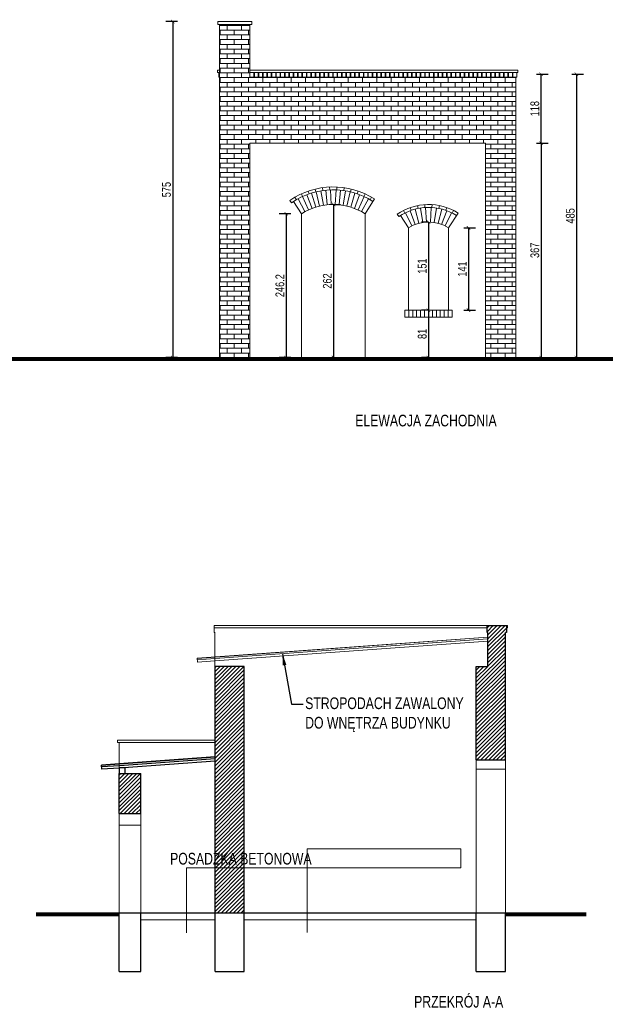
# Model space of a CAD drawing. Header units: millimetres. Extents: x 93304 to 114513, y -38366 to -34536.
# Tile 9 of 17: x 97559 to 98561, y -37281 to -35595. Entities that reach past the tile are written whole.
import ezdxf
from ezdxf.lldxf.tags import DXFTag

# ---------------------------------------------------------------- set-up
doc = ezdxf.new("R2010")
doc.units = ezdxf.units.MM
doc.layers.add('_A_Hatch', color=7, linetype='Continuous', lineweight=9, true_color=0x666666)
for name, color, linetype, lineweight in [('_A_Opis', 2, 'Continuous', 9), ('_AT_wymiar', 6, 'Continuous', 9), ('A_Cienka', 1, 'Continuous', 9), ('A_Konstrukcyjne_', 4, 'Continuous', 30), ('cienka', 1, 'Continuous', 5)]:
    doc.layers.add(name, color=color, linetype=linetype, lineweight=lineweight)
doc.styles.add('ARIAL', font='arial.ttf', dxfattribs={"width": 0.75})
tags = doc.linetypes.add('HIDDEN', pattern=[0.375, 0.25, -0.125]).pattern_tags.tags
tags[6:7] = [DXFTag(74, 4), DXFTag(75, 0), DXFTag(340, '0'), DXFTag(46, 1.0), DXFTag(50, 0.0), DXFTag(44, 0.0), DXFTag(45, 0.0)]
tags[4:5] = [DXFTag(74, 4), DXFTag(75, 0), DXFTag(340, '0'), DXFTag(46, 1.0), DXFTag(50, 0.0), DXFTag(44, 0.0), DXFTag(45, 0.0)]
doc.dimstyles.new('M 100', dxfattribs={"dimscale": 100, "dimtxt": 0.2, "dimasz": 0.06, "dimexe": 0.12, "dimexo": 0, "dimgap": 0.03, "dimtad": 1, "dimdsep": 46, "dimtxsty": 'ARIAL', "dimblk": 'ARCHTICK', "dimcen": 0.09, "dimclrd": 256, "dimclre": 252, "dimclrt": 256, "dimadec": 1, "dimazin": 0, "dimtfac": 1, "dimtdec": 1, "dimtix": 1, "dimtmove": 0, "dimatfit": 3, "dimfxl": 0.08, "dimfxlon": 1, "dimtolj": 1, "dimarcsym": 0})

# ---------------------------------------------------------------- blocks, each defined once
blk = doc.blocks.new('_ArchTick')
at = {"color": 0, "linetype": 'ByBlock', "const_width": 0.15}
blk.add_lwpolyline([(-0.5, -0.5), (0.5, 0.5)], dxfattribs=at)
blk = doc.blocks.new('*D24')
at = {"layer": '_AT_wymiar', "color": 252, "lineweight": -2}
for p, q in [((98503.8, -35688.7), (98523.8, -35688.7)), ((98503.8, -36173.7), (98523.8, -36173.7))]:
    blk.add_line(p, q, dxfattribs=at)
at = {"layer": '_AT_wymiar', "lineweight": -2}
blk.add_line((98511.8, -35688.7), (98511.8, -36173.7), dxfattribs=at)
at = {"layer": 'Defpoints', "color": 0, "lineweight": 35}
for p in [(98413, -35688.7), (98413, -36173.7), (98511.8, -36173.7)]:
    blk.add_point(p, dxfattribs=at)
at = {"layer": '_AT_wymiar', "lineweight": -2, "xscale": 6, "yscale": 6, "zscale": 6}
for p, rotation in [((98511.8, -35688.7), 90), ((98511.8, -36173.7), 270)]:
    blk.add_blockref('_ArchTick', p, dxfattribs=dict(at, rotation=rotation))
at = {"layer": '_AT_wymiar', "insert": (98501.2, -35931.2), "char_height": 15, "attachment_point": 5, "rotation": 90, "style": 'ARIAL'}
blk.add_mtext('\\A1;485', dxfattribs=at)
blk = doc.blocks.new('*D25')
at = {"layer": '_AT_wymiar', "color": 252, "lineweight": -2}
for p, q in [((97828.7, -35598.7), (97808.7, -35598.7)), ((97828.7, -36173.7), (97808.7, -36173.7))]:
    blk.add_line(p, q, dxfattribs=at)
at = {"layer": '_AT_wymiar', "lineweight": -2}
blk.add_line((97820.7, -35598.7), (97820.7, -36173.7), dxfattribs=at)
at = {"layer": 'Defpoints', "color": 0, "lineweight": 35}
for p in [(97896, -35598.7), (97820.7, -36173.7), (97896, -36173.7)]:
    blk.add_point(p, dxfattribs=at)
at = {"layer": '_AT_wymiar', "lineweight": -2, "xscale": 6, "yscale": 6, "zscale": 6}
for p, rotation in [((97820.7, -35598.7), 90), ((97820.7, -36173.7), 270)]:
    blk.add_blockref('_ArchTick', p, dxfattribs=dict(at, rotation=rotation))
at = {"layer": '_AT_wymiar', "insert": (97810.1, -35886.2), "char_height": 15, "attachment_point": 5, "rotation": 90, "style": 'ARIAL'}
blk.add_mtext('\\A1;575', dxfattribs=at)
blk = doc.blocks.new('*D26')
at = {"layer": '_AT_wymiar', "color": 252, "lineweight": -2}
for p, q in [((98095.5, -35911.7), (98108, -35911.7)), ((98095.5, -36173.7), (98108, -36173.7))]:
    blk.add_line(p, q, dxfattribs=at)
at = {"layer": '_AT_wymiar', "lineweight": -2}
blk.add_line((98096, -35911.7), (98096, -36173.7), dxfattribs=at)
at = {"layer": 'Defpoints', "color": 0, "lineweight": 35}
for p in [(98095.5, -35911.7), (98095.5, -36173.7), (98096, -36173.7)]:
    blk.add_point(p, dxfattribs=at)
at = {"layer": '_AT_wymiar', "lineweight": -2, "xscale": 6, "yscale": 6, "zscale": 6}
for p, rotation in [((98096, -35911.7), 90), ((98096, -36173.7), 270)]:
    blk.add_blockref('_ArchTick', p, dxfattribs=dict(at, rotation=rotation))
at = {"layer": '_AT_wymiar', "insert": (98085.4, -36042.7), "char_height": 15, "attachment_point": 5, "rotation": 90, "style": 'ARIAL'}
blk.add_mtext('\\A1;262', dxfattribs=at)
blk = doc.blocks.new('*D27')
at = {"layer": '_AT_wymiar', "color": 252, "lineweight": -2}
for p, q in [((98022.9, -35927.5), (98002.9, -35927.5)), ((98022.9, -36173.7), (98002.9, -36173.7))]:
    blk.add_line(p, q, dxfattribs=at)
at = {"layer": '_AT_wymiar', "lineweight": -2}
blk.add_line((98014.9, -35927.5), (98014.9, -36173.7), dxfattribs=at)
at = {"layer": 'Defpoints', "color": 0, "lineweight": 35}
for p in [(98041, -35927.5), (98014.9, -36173.7), (98041, -36173.7)]:
    blk.add_point(p, dxfattribs=at)
at = {"layer": '_AT_wymiar', "lineweight": -2, "xscale": 6, "yscale": 6, "zscale": 6}
for p, rotation in [((98014.9, -35927.5), 90), ((98014.9, -36173.7), 270)]:
    blk.add_blockref('_ArchTick', p, dxfattribs=dict(at, rotation=rotation))
at = {"layer": '_AT_wymiar', "insert": (98004.2, -36050.6), "char_height": 15, "attachment_point": 5, "rotation": 90, "style": 'ARIAL'}
blk.add_mtext('\\A1;246.2', dxfattribs=at)
blk = doc.blocks.new('*D28')
at = {"layer": '_AT_wymiar', "color": 252, "lineweight": -2}
for p, q in [((98258.5, -35941.7), (98246.5, -35941.7)), ((98258.5, -36092.7), (98246.5, -36092.7))]:
    blk.add_line(p, q, dxfattribs=at)
at = {"layer": '_AT_wymiar', "lineweight": -2}
blk.add_line((98258.5, -35941.7), (98258.5, -36092.7), dxfattribs=at)
at = {"layer": 'Defpoints', "color": 0, "lineweight": 35}
for p in [(98258.5, -35941.7), (98258.5, -36092.7), (98258.5, -36092.7)]:
    blk.add_point(p, dxfattribs=at)
at = {"layer": '_AT_wymiar', "lineweight": -2, "xscale": 6, "yscale": 6, "zscale": 6}
for p, rotation in [((98258.5, -35941.7), 90), ((98258.5, -36092.7), 270)]:
    blk.add_blockref('_ArchTick', p, dxfattribs=dict(at, rotation=rotation))
at = {"layer": '_AT_wymiar', "insert": (98247.8, -36017.2), "char_height": 15, "attachment_point": 5, "rotation": 90, "style": 'ARIAL'}
blk.add_mtext('\\A1;151', dxfattribs=at)
blk = doc.blocks.new('*D29')
at = {"layer": '_AT_wymiar', "color": 252, "lineweight": -2}
for p, q in [((98258.5, -36092.7), (98246.5, -36092.7)), ((98258.5, -36173.7), (98246.5, -36173.7))]:
    blk.add_line(p, q, dxfattribs=at)
at = {"layer": '_AT_wymiar', "lineweight": -2}
blk.add_line((98258.5, -36092.7), (98258.5, -36173.7), dxfattribs=at)
at = {"layer": 'Defpoints', "color": 0, "lineweight": 35}
for p in [(98258.5, -36092.7), (98258.5, -36173.7), (98258.5, -36173.7)]:
    blk.add_point(p, dxfattribs=at)
at = {"layer": '_AT_wymiar', "lineweight": -2, "xscale": 6, "yscale": 6, "zscale": 6}
for p, rotation in [((98258.5, -36092.7), 90), ((98258.5, -36173.7), 270)]:
    blk.add_blockref('_ArchTick', p, dxfattribs=dict(at, rotation=rotation))
at = {"layer": '_AT_wymiar', "insert": (98247.8, -36133.2), "char_height": 15, "attachment_point": 5, "rotation": 90, "style": 'ARIAL'}
blk.add_mtext('\\A1;81', dxfattribs=at)
blk = doc.blocks.new('*D30')
at = {"layer": '_AT_wymiar', "color": 252, "lineweight": -2}
for p, q in [((98443.2, -35806.7), (98463.2, -35806.7)), ((98443.2, -36173.7), (98463.2, -36173.7))]:
    blk.add_line(p, q, dxfattribs=at)
at = {"layer": '_AT_wymiar', "lineweight": -2}
blk.add_line((98451.2, -35806.7), (98451.2, -36173.7), dxfattribs=at)
at = {"layer": 'Defpoints', "color": 0, "lineweight": 35}
for p in [(98356, -35806.7), (98356, -36173.7), (98451.2, -36173.7)]:
    blk.add_point(p, dxfattribs=at)
at = {"layer": '_AT_wymiar', "lineweight": -2, "xscale": 6, "yscale": 6, "zscale": 6}
for p, rotation in [((98451.2, -35806.7), 90), ((98451.2, -36173.7), 270)]:
    blk.add_blockref('_ArchTick', p, dxfattribs=dict(at, rotation=rotation))
at = {"layer": '_AT_wymiar', "insert": (98440.5, -35990.2), "char_height": 15, "attachment_point": 5, "rotation": 90, "style": 'ARIAL'}
blk.add_mtext('\\A1;367', dxfattribs=at)
blk = doc.blocks.new('*D31')
at = {"layer": '_AT_wymiar', "color": 252, "lineweight": -2}
for p, q in [((98443.2, -35688.7), (98463.2, -35688.7)), ((98443.2, -35806.7), (98463.2, -35806.7))]:
    blk.add_line(p, q, dxfattribs=at)
at = {"layer": '_AT_wymiar', "lineweight": -2}
blk.add_line((98451.2, -35806.7), (98451.2, -35688.7), dxfattribs=at)
at = {"layer": 'Defpoints', "color": 0, "lineweight": 35}
for p in [(98413, -35688.7), (98451.2, -35688.7), (98356, -35806.7)]:
    blk.add_point(p, dxfattribs=at)
at = {"layer": '_AT_wymiar', "lineweight": -2, "xscale": 6, "yscale": 6, "zscale": 6}
for p, rotation in [((98451.2, -35688.7), 90), ((98451.2, -35806.7), 270)]:
    blk.add_blockref('_ArchTick', p, dxfattribs=dict(at, rotation=rotation))
at = {"layer": '_AT_wymiar', "insert": (98440.5, -35747.7), "char_height": 15, "attachment_point": 5, "rotation": 90, "style": 'ARIAL'}
blk.add_mtext('\\A1;118', dxfattribs=at)
blk = doc.blocks.new('*D46')
at = {"layer": '_AT_wymiar', "color": 252, "lineweight": -2}
for p, q in [((98319, -35951.7), (98339, -35951.7)), ((98319, -36092.7), (98339, -36092.7))]:
    blk.add_line(p, q, dxfattribs=at)
at = {"layer": '_AT_wymiar', "lineweight": -2}
blk.add_line((98327, -35951.7), (98327, -36092.7), dxfattribs=at)
at = {"layer": 'Defpoints', "color": 0, "lineweight": 35}
for p in [(98293, -35951.7), (98293, -36092.7), (98327, -36092.7)]:
    blk.add_point(p, dxfattribs=at)
at = {"layer": '_AT_wymiar', "lineweight": -2, "xscale": 6, "yscale": 6, "zscale": 6}
for p, rotation in [((98327, -35951.7), 90), ((98327, -36092.7), 270)]:
    blk.add_blockref('_ArchTick', p, dxfattribs=dict(at, rotation=rotation))
at = {"layer": '_AT_wymiar', "insert": (98316.4, -36022.2), "char_height": 15, "attachment_point": 5, "rotation": 90, "style": 'ARIAL'}
blk.add_mtext('\\A1;141', dxfattribs=at)

msp = doc.modelspace()

# ---------------------------------------------------------------- hatches: boundary and pattern name
at = {"layer": '_A_Hatch'}
h = msp.add_hatch(dxfattribs=at)
h.set_pattern_fill('AR-BRSTD', color=256, scale=0.12)
h.paths.add_polyline_path([(97900.984, -36173.689), (97900.984, -35603.689), (97952.984, -35603.689), (97952.984, -35688.689), (97952.984, -35693.689), (98407.984, -35693.689), (98407.984, -36173.689), (98355.984, -36173.689), (98355.984, -35806.689), (97952.984, -35806.689), (97952.984, -36173.689)])
at = {"layer": '_A_Hatch', "lineweight": 5}
h = msp.add_hatch(dxfattribs=at)
h.set_pattern_fill('ANSI31', color=256, scale=1.5)
h.set_pattern_definition([(45, (-5298.672, -201.735), (-3.36759605, 3.36759605), [])])
h.paths.add_polyline_path([(98358.739, -36644.423), (98360.239, -36644.423), (98360.239, -36655.082), (98360.239, -36659.092), (98360.239, -36702.423), (98340.239, -36702.423), (98340.239, -36862.423), (98390.239, -36862.423), (98390.239, -36644.423), (98391.739, -36644.423), (98391.739, -36636.423), (98391.739, -36632.423), (98358.739, -36632.423), (98358.739, -36636.423)])
h.paths.add_polyline_path([(97893.239, -36864.441), (97893.239, -36860.431), (97893.239, -36857.924), (97893.239, -36857.423), (97893.239, -36832.423), (97893.239, -36828.423), (97893.239, -36702.423), (97943.239, -36702.423), (97943.239, -37124.423), (97893.239, -37124.423)])
h.paths.add_polyline_path([(97729.239, -36954.423), (97729.239, -36885.776), (97766.239, -36885.776), (97766.239, -36954.423)])

# ---------------------------------------------------------------- linework, layer by layer
at = {"layer": '_A_Hatch'}
for p, q in [((98407.984, -35693.689), (97952.984, -35693.689)), ((98089.484, -35886.89), (98089.149, -35881.901)), ((98101.484, -35886.89), (98101.819, -35881.901)), ((98032.448, -35903.451), (98029.965, -35899.111)), ((98043.112, -35897.999), (98041.031, -35893.453)), ((98053.071, -35920.934), (98042.666, -35898.202)), ((98059.24, -35918.352), (98050.349, -35894.986)), ((98054.282, -35893.563), (98052.658, -35888.834)), ((98065.61, -35916.201), (98058.269, -35892.268)), ((98065.711, -35889.981), (98064.597, -35885.356)), ((98072.084, -35914.447), (98066.334, -35890.082)), ((98078.645, -35913.09), (98074.514, -35888.433)), ((98077.548, -35887.963), (98076.842, -35883.013)), ((98085.286, -35911.784), (98082.835, -35887.321)), ((98091.986, -35911.784), (98090.63, -35886.821)), ((98098.983, -35911.784), (98100.339, -35886.821)), ((98105.683, -35911.784), (98108.133, -35887.321)), ((98112.323, -35913.09), (98116.454, -35888.433)), ((98113.42, -35887.963), (98114.127, -35883.013)), ((98118.884, -35914.447), (98124.635, -35890.082)), ((98125.258, -35889.981), (98126.372, -35885.356)), ((98125.358, -35916.201), (98132.699, -35892.268)), ((98131.728, -35918.352), (98140.62, -35894.986)), ((98136.687, -35893.563), (98138.31, -35888.834)), ((98137.898, -35920.934), (98148.303, -35898.202)), ((98147.856, -35897.999), (98149.937, -35893.453)), ((98158.52, -35903.451), (98161.004, -35899.111)), ((98047.061, -35923.928), (98035.182, -35901.93)), ((98143.907, -35923.928), (98155.786, -35901.93)), ((98240.592, -35918.495), (98239.593, -35913.596)), ((98252.484, -35916.89), (98252.149, -35911.901)), ((98264.484, -35916.89), (98264.819, -35911.901)), ((98276.376, -35918.495), (98277.376, -35913.596)), ((98217.98, -35926.377), (98215.718, -35921.918)), ((98229.991, -35948.322), (98218.95, -35925.893)), ((98235.96, -35945.749), (98227.232, -35922.322)), ((98229.021, -35921.677), (98227.376, -35916.955)), ((98242.158, -35943.789), (98235.831, -35919.603)), ((98248.521, -35942.463), (98244.66, -35917.763)), ((98254.986, -35941.784), (98253.63, -35916.821)), ((98261.983, -35941.784), (98263.339, -35916.821)), ((98268.447, -35942.463), (98272.308, -35917.763)), ((98274.811, -35943.789), (98281.138, -35919.603)), ((98281.008, -35945.749), (98289.737, -35922.322)), ((98286.977, -35948.322), (98298.019, -35925.893)), ((98287.947, -35921.677), (98289.593, -35916.955)), ((98298.988, -35926.377), (98301.251, -35921.918)), ((98224.734, -36092.689), (98224.734, -36104.689)), ((98231.484, -36092.689), (98231.484, -36104.689)), ((98238.234, -36092.689), (98238.234, -36104.689)), ((98244.984, -36092.689), (98244.984, -36104.689)), ((98251.734, -36092.689), (98251.734, -36104.689)), ((98258.484, -36092.689), (98258.484, -36104.689)), ((98265.234, -36092.689), (98265.234, -36104.689)), ((98271.984, -36092.689), (98271.984, -36104.689)), ((98278.734, -36092.689), (98278.734, -36104.689)), ((98285.484, -36092.689), (98285.484, -36104.689)), ((98292.234, -36092.689), (98292.234, -36104.689))]:
    msp.add_line(p, q, dxfattribs=at)
for points in [[(97900.984, -35693.689), (97899.484, -35693.689), (97899.484, -35685.689)], [(98390.239, -36644.423), (98390.239, -36644.423), (98391.739, -36644.423), (98391.739, -36636.423)]]:
    msp.add_lwpolyline(points, dxfattribs=at)
at = {"layer": '_A_Opis'}
msp.add_lwpolyline([(98050.678, -37047.065), (98313.682, -37047.065), (98313.682, -37014.76), (98050.678, -37014.76)], close=True, dxfattribs=at)
for points in [[(98050.678, -37047.065), (97844.411, -37047.065), (97844.411, -37158.281)], [(98050.678, -37047.065), (98050.678, -37047.065), (98050.678, -37047.065), (98050.678, -37158.024)]]:
    msp.add_lwpolyline(points, dxfattribs=at)
at = {"layer": 'A_Cienka'}
for p, q in [((98023.995, -35908.74), (98021.178, -35904.608)), ((98204.829, -35928.396), (98207.648, -35932.525)), ((97891.739, -36632.423), (97891.739, -36644.423)), ((97891.739, -36644.423), (97893.239, -36644.423)), ((97892.956, -36702.423), (97892.956, -36644.423)), ((98340.239, -36862.423), (98340.239, -37124.423)), ((98390.239, -36862.423), (98390.239, -37124.423)), ((97729.239, -36954.423), (97729.239, -37124.423)), ((97766.239, -36954.423), (97766.239, -37124.423))]:
    msp.add_line(p, q, dxfattribs=at)
at = {"layer": 'A_Cienka', "linetype": 'HIDDEN', "ltscale": 40}
for p, q in [((98360.239, -36652.074), (97862.45, -36688.177)), ((98360.239, -36652.575), (97862.486, -36688.676)), ((98360.239, -36655.082), (97893.137, -36688.959)), ((98360.239, -36659.092), (97892.92, -36692.986)), ((97862.956, -36695.159), (97862.45, -36688.177)), ((97893.137, -36688.959), (97862.667, -36691.169)), ((97892.92, -36692.986), (97862.956, -36695.159))]:
    msp.add_line(p, q, dxfattribs=at)
at = {"layer": 'A_Cienka'}
for points in [[(97952.984, -35603.689), (97955.984, -35603.689), (97955.984, -35598.689), (97900.984, -35598.689), (97897.984, -35598.689), (97897.984, -35603.689), (97900.984, -35603.689)], [(97900.984, -36173.689), (97900.984, -35603.689)], [(97952.984, -35603.689), (97900.984, -35603.689)], [(97952.984, -35693.689), (97952.984, -35603.689)], [(97900.984, -35681.689), (97897.484, -35681.689), (97897.484, -35685.689), (97900.984, -35685.689)], [(97899.484, -35685.689), (97899.484, -35693.689), (97900.984, -35693.689)], [(97952.984, -35685.689), (97952.984, -35693.689), (97959.484, -35693.689), (97959.484, -35685.689)], [(98407.984, -35693.689), (97952.984, -35693.689)], [(97960.484, -35685.689), (97960.484, -35693.689), (97966.984, -35693.689), (97966.984, -35685.689)], [(97967.984, -35685.689), (97967.984, -35693.689), (97974.484, -35693.689), (97974.484, -35685.689)], [(97975.484, -35685.689), (97975.484, -35693.689), (97981.984, -35693.689), (97981.984, -35685.689)], [(97982.984, -35685.689), (97982.984, -35693.689), (97989.484, -35693.689), (97989.484, -35685.689)], [(97990.484, -35685.689), (97990.484, -35693.689), (97996.984, -35693.689), (97996.984, -35685.689)], [(97997.984, -35685.689), (97997.984, -35693.689), (98004.484, -35693.689), (98004.484, -35685.689)], [(98005.484, -35685.689), (98005.484, -35693.689), (98011.984, -35693.689), (98011.984, -35685.689)], [(98012.984, -35685.689), (98012.984, -35693.689), (98019.484, -35693.689), (98019.484, -35685.689)], [(98020.484, -35685.689), (98020.484, -35693.689), (98026.984, -35693.689), (98026.984, -35685.689)], [(98027.984, -35685.689), (98027.984, -35693.689), (98034.484, -35693.689), (98034.484, -35685.689)], [(98035.484, -35685.689), (98035.484, -35693.689), (98041.984, -35693.689), (98041.984, -35685.689)], [(98042.984, -35685.689), (98042.984, -35693.689), (98049.484, -35693.689), (98049.484, -35685.689)], [(98050.484, -35685.689), (98050.484, -35693.689), (98056.984, -35693.689), (98056.984, -35685.689)], [(98057.984, -35685.689), (98057.984, -35693.689), (98064.484, -35693.689), (98064.484, -35685.689)], [(98065.484, -35685.689), (98065.484, -35693.689), (98071.984, -35693.689), (98071.984, -35685.689)], [(98072.984, -35685.689), (98072.984, -35693.689), (98079.484, -35693.689), (98079.484, -35685.689)], [(98080.484, -35685.689), (98080.484, -35693.689), (98086.984, -35693.689), (98086.984, -35685.689)], [(98087.984, -35685.689), (98087.984, -35693.689), (98094.484, -35693.689), (98094.484, -35685.689)], [(98095.484, -35685.689), (98095.484, -35693.689), (98101.984, -35693.689), (98101.984, -35685.689)], [(98102.984, -35685.689), (98102.984, -35693.689), (98109.484, -35693.689), (98109.484, -35685.689)], [(98110.484, -35685.689), (98110.484, -35693.689), (98116.984, -35693.689), (98116.984, -35685.689)], [(98117.984, -35685.689), (98117.984, -35693.689), (98124.484, -35693.689), (98124.484, -35685.689)], [(98125.484, -35685.689), (98125.484, -35693.689), (98131.984, -35693.689), (98131.984, -35685.689)], [(98132.984, -35685.689), (98132.984, -35693.689), (98139.484, -35693.689), (98139.484, -35685.689)], [(98140.484, -35685.689), (98140.484, -35693.689), (98146.984, -35693.689), (98146.984, -35685.689)], [(98147.984, -35685.689), (98147.984, -35693.689), (98154.484, -35693.689), (98154.484, -35685.689)], [(98155.484, -35685.689), (98155.484, -35693.689), (98161.984, -35693.689), (98161.984, -35685.689)], [(98162.984, -35685.689), (98162.984, -35693.689), (98169.484, -35693.689), (98169.484, -35685.689)], [(98170.484, -35685.689), (98170.484, -35693.689), (98176.984, -35693.689), (98176.984, -35685.689)], [(98177.984, -35685.689), (98177.984, -35693.689), (98184.484, -35693.689), (98184.484, -35685.689)], [(98185.484, -35685.689), (98185.484, -35693.689), (98191.984, -35693.689), (98191.984, -35685.689)], [(98192.984, -35685.689), (98192.984, -35693.689), (98199.484, -35693.689), (98199.484, -35685.689)], [(98200.484, -35685.689), (98200.484, -35693.689), (98206.984, -35693.689), (98206.984, -35685.689)], [(98207.984, -35685.689), (98207.984, -35693.689), (98214.484, -35693.689), (98214.484, -35685.689)], [(98215.484, -35685.689), (98215.484, -35693.689), (98221.984, -35693.689), (98221.984, -35685.689)], [(98222.984, -35685.689), (98222.984, -35693.689), (98229.484, -35693.689), (98229.484, -35685.689)], [(98230.484, -35685.689), (98230.484, -35693.689), (98236.984, -35693.689), (98236.984, -35685.689)], [(98237.984, -35685.689), (98237.984, -35693.689), (98244.484, -35693.689), (98244.484, -35685.689)], [(98245.484, -35685.689), (98245.484, -35693.689), (98251.984, -35693.689), (98251.984, -35685.689)], [(98252.984, -35685.689), (98252.984, -35693.689), (98259.484, -35693.689), (98259.484, -35685.689)], [(98260.484, -35685.689), (98260.484, -35693.689), (98266.984, -35693.689), (98266.984, -35685.689)], [(98267.984, -35685.689), (98267.984, -35693.689), (98274.484, -35693.689), (98274.484, -35685.689)], [(98275.484, -35685.689), (98275.484, -35693.689), (98281.984, -35693.689), (98281.984, -35685.689)], [(98282.984, -35685.689), (98282.984, -35693.689), (98289.484, -35693.689), (98289.484, -35685.689)], [(98290.484, -35685.689), (98290.484, -35693.689), (98296.984, -35693.689), (98296.984, -35685.689)], [(98297.984, -35685.689), (98297.984, -35693.689), (98304.484, -35693.689), (98304.484, -35685.689)], [(98305.484, -35685.689), (98305.484, -35693.689), (98311.984, -35693.689), (98311.984, -35685.689)], [(98312.984, -35685.689), (98312.984, -35693.689), (98319.484, -35693.689), (98319.484, -35685.689)], [(98320.484, -35685.689), (98320.484, -35693.689), (98326.984, -35693.689), (98326.984, -35685.689)], [(98327.984, -35685.689), (98327.984, -35693.689), (98334.484, -35693.689), (98334.484, -35685.689)], [(98335.484, -35685.689), (98335.484, -35693.689), (98341.984, -35693.689), (98341.984, -35685.689)], [(98342.984, -35685.689), (98342.984, -35693.689), (98349.484, -35693.689), (98349.484, -35685.689)], [(98350.484, -35685.689), (98350.484, -35693.689), (98356.984, -35693.689), (98356.984, -35685.689)], [(98357.984, -35685.689), (98357.984, -35693.689), (98364.484, -35693.689), (98364.484, -35685.689)], [(98365.484, -35685.689), (98365.484, -35693.689), (98371.984, -35693.689), (98371.984, -35685.689)], [(98372.984, -35685.689), (98372.984, -35693.689), (98379.484, -35693.689), (98379.484, -35685.689)], [(98380.484, -35685.689), (98380.484, -35693.689), (98386.984, -35693.689), (98386.984, -35685.689)], [(98387.984, -35685.689), (98387.984, -35693.689), (98394.484, -35693.689), (98394.484, -35685.689)], [(98395.484, -35685.689), (98395.484, -35693.689), (98401.984, -35693.689), (98401.984, -35685.689)], [(98402.984, -35685.689), (98402.984, -35693.689), (98409.484, -35693.689), (98409.484, -35685.689)], [(98409.484, -35685.689), (98409.484, -35693.689), (98407.984, -35693.689)], [(98407.984, -36173.689), (98407.984, -35693.689)], [(97952.984, -36173.689), (97952.984, -35806.689)], [(98355.984, -35806.689), (97952.984, -35806.689)], [(98355.984, -36173.689), (98355.984, -35806.689)], [(98027.615, -35906.361), (98040.984, -35927.486)], [(98166.028, -35902.136), (98149.984, -35927.486)], [(98040.984, -36173.689), (98040.984, -35927.486)], [(98149.984, -36173.689), (98149.984, -35927.486)], [(98210.615, -35930.564), (98223.984, -35951.689)], [(98292.984, -35951.689), (98309.028, -35926.339)], [(98223.984, -36092.689), (98223.984, -35951.689)], [(98292.984, -36092.689), (98292.984, -35951.689)], [(98223.984, -36092.689), (98217.984, -36092.689), (98217.984, -36104.689)], [(98219.984, -36092.689), (98296.984, -36092.689)], [(98223.984, -36092.689), (98292.984, -36092.689)], [(98292.984, -36092.689), (98298.984, -36092.689), (98298.984, -36104.689)], [(98217.984, -36104.689), (98298.984, -36104.689)], [(98040.984, -36173.689), (98149.984, -36173.689)], [(97893.239, -36644.423), (97893.239, -36644.423), (97891.739, -36644.423), (97891.739, -36636.423)], [(97891.739, -36636.423), (97891.739, -36644.423), (97893.239, -36644.423)], [(98391.739, -36636.423), (98391.739, -36644.423), (98390.239, -36644.423)], [(98391.739, -36632.423), (98393.739, -36632.423), (98393.739, -36636.423), (98391.739, -36636.423)], [(97893.239, -36832.423), (97893.239, -36828.423), (97729.239, -36828.423), (97726.239, -36828.423), (97726.239, -36832.423), (97729.239, -36832.423)], [(97729.239, -36954.423), (97729.239, -36832.423)], [(97729.239, -36832.423), (97893.239, -36832.423)], [(98340.239, -36878.423), (98390.239, -36878.423)], [(97729.239, -36974.423), (97766.239, -36974.423)], [(97766.239, -37136.423), (97893.239, -37136.423)], [(97943.239, -37136.423), (98340.239, -37136.423)]]:
    msp.add_lwpolyline(points, dxfattribs=at)
for points in [[(97952.984, -35685.689), (98411.484, -35685.689), (98411.484, -35681.689), (97952.984, -35681.689)], [(98358.739, -36636.423), (97891.739, -36636.423), (97891.739, -36632.423), (98358.739, -36632.423)]]:
    msp.add_lwpolyline(points, close=True, dxfattribs=at)
at = {"layer": 'A_Cienka', "color": 3, "const_width": 6}
for points in [[(95939.597, -36176.689), (99560.301, -36176.689)], [(97586.929, -37127.423), (97729.239, -37127.423)], [(98528.37, -37127.423), (98476.663, -37127.423), (98390.034, -37127.416)]]:
    msp.add_lwpolyline(points, dxfattribs=at)
at = {"layer": 'A_Cienka'}
for centre, radius, end in [((98095.484, -36013.6), 131.911, 124.284549), ((98095.484, -36013.6), 126.911, 124.284549), ((98095.484, -36013.6), 101.911, 122.328998), ((98258.484, -36006.201), 94.513, 124.590629), ((98258.484, -36006.201), 89.513, 124.590629), ((98258.484, -36006.201), 64.513, 122.328998)]:
    msp.add_arc(centre, radius, 57.671002, end, dxfattribs=at)
at = {"layer": 'A_Konstrukcyjne_'}
for p, q in [((98360.239, -36702.423), (98360.239, -36644.423)), ((98390.239, -36862.423), (98390.239, -36644.423)), ((97893.239, -37124.423), (97893.239, -36702.423)), ((97943.239, -36702.423), (97893.239, -36702.423)), ((97943.239, -37124.423), (97943.239, -36702.423)), ((98340.239, -36862.423), (98340.239, -36702.423)), ((98340.239, -36702.423), (98360.239, -36702.423)), ((97893.239, -36857.423), (97729.239, -36869.318)), ((97893.239, -36857.924), (97729.239, -36869.819)), ((97729.239, -36869.318), (97698.733, -36871.53)), ((97699.239, -36878.512), (97698.733, -36871.53)), ((97729.239, -36869.819), (97698.769, -36872.029)), ((97729.42, -36872.312), (97698.95, -36874.522)), ((97729.203, -36876.339), (97699.239, -36878.512)), ((97729.239, -36876.336), (97729.203, -36876.339)), ((97893.239, -36860.431), (97729.42, -36872.312)), ((97893.239, -36864.441), (97736.96, -36875.776)), ((97729.239, -36954.423), (97729.239, -36885.776)), ((97729.239, -36885.776), (97766.239, -36885.776)), ((97766.239, -36954.423), (97766.239, -36885.776)), ((97729.239, -37224.423), (97729.239, -37124.423)), ((97766.239, -37224.423), (97766.239, -37124.423)), ((97893.239, -37224.423), (97893.239, -37124.423)), ((97943.239, -37224.423), (97943.239, -37124.423)), ((98340.239, -37224.423), (98340.239, -37124.423)), ((98390.239, -37224.423), (98390.239, -37124.423))]:
    msp.add_line(p, q, dxfattribs=at)
for points in [[(98360.239, -36644.423), (98358.739, -36644.423), (98358.739, -36632.423), (98391.739, -36632.423), (98391.739, -36644.423), (98390.239, -36644.423)], [(98340.239, -36862.423), (98390.239, -36862.423)], [(97729.239, -36954.423), (97766.239, -36954.423)], [(97729.239, -37124.423), (98390.239, -37124.423)], [(97893.239, -37124.423), (97943.239, -37124.423)], [(97729.239, -37224.423), (97766.239, -37224.423)], [(97893.239, -37224.423), (97943.239, -37224.423)], [(98340.239, -37224.423), (98390.239, -37224.423)]]:
    msp.add_lwpolyline(points, dxfattribs=at)
msp.add_lwpolyline([(97729.239, -36885.776), (97739.239, -36885.776), (97739.239, -36875.776), (97729.239, -36875.776)], close=True, dxfattribs=at)
at = {"layer": 'cienka'}
for points in [[(95939.597, -36173.689), (99560.301, -36173.689)], [(97586.929, -37124.423), (97729.239, -37124.423)], [(98528.37, -37124.423), (98476.766, -37124.423), (98390.239, -37124.423)]]:
    msp.add_lwpolyline(points, dxfattribs=at)

# ---------------------------------------------------------------- texts
at = {"layer": '_A_Hatch', "color": 232, "lineweight": 35, "true_color": 0xd70d54, "insert": (98047.431, -36814.859), "char_height": 20, "attachment_point": 7, "style": 'ARIAL'}
msp.add_mtext('STROPODACH ZAWALONY\\PDO WNĘTRZA BUDYNKU', dxfattribs=at)
at = {"layer": '_A_Opis', "lineweight": 35, "char_height": 20, "attachment_point": 9, "style": 'ARIAL'}
for s, insert in [('ELEWACJA ZACHODNIA', (98375.18, -36291.835)), ('PRZEKRÓJ A-A', (98386.428, -37286.681))]:
    msp.add_mtext(s, dxfattribs=dict(at, insert=insert))
at = {"layer": '_A_Opis', "insert": (98064.244, -37041.791), "char_height": 20, "attachment_point": 9, "style": 'ARIAL'}
msp.add_mtext('\\pxql;POSADZKA BETONOWA ', dxfattribs=at)

# ---------------------------------------------------------------- dimensions: what is measured, and where the dimension line sits
at = {"layer": '_AT_wymiar'}
for base, p1, p2, picture, middle in [((97820.673, -36173.689), (97895.984, -35598.689), (97895.984, -36173.689), '*D25', (97810.143, -35886.189)), ((98451.207, -35688.689), (98355.984, -35806.689), (98412.984, -35688.689), '*D31', (98440.549, -35747.689)), ((98511.81, -36173.689), (98412.984, -35688.689), (98412.984, -36173.689), '*D24', (98501.152, -35931.189)), ((98451.207, -36173.689), (98355.984, -35806.689), (98355.984, -36173.689), '*D30', (98440.544, -35990.189)), ((98096.011, -36173.689), (98095.484, -35911.689), (98095.484, -36173.689), '*D26', (98085.353, -36042.689)), ((98014.897, -36173.689), (98040.984, -35927.486), (98040.984, -36173.689), '*D27', (98004.238, -36050.587)), ((98258.484, -36092.689), (98258.484, -35941.689), (98258.484, -36092.689), '*D28', (98247.826, -36017.189)), ((98326.952, -36092.689), (98292.984, -35951.689), (98292.984, -36092.689), '*D46', (98316.422, -36022.189)), ((98258.484, -36173.689), (98258.484, -36092.689), (98258.484, -36173.689), '*D29', (98247.826, -36133.189))]:
    dim = msp.add_linear_dim(base=base, p1=p1, p2=p2, angle=90, dimstyle='M 100', override={"dimtxt": 0.15, "dimblk": 'ArchTick', "dimtmove": 1}, dxfattribs=at)
    dim.commit()
    dim.dimension.update_dxf_attribs({"geometry": picture, "text_midpoint": middle})

# ---------------------------------------------------------------- leaders
at = {"layer": '_A_Opis', "color": 232, "lineweight": 5, "true_color": 0xd70d54, "annotation_type": 0, "has_hookline": 1, "hookline_direction": 0}
msp.add_leader([(98008.537, -36680.59), (98023.792, -36767.066), (98043.792, -36767.066)], dimstyle='M 100', override={"dimasz": 0.2, "dimtad": 0}, dxfattribs=at)

doc.saveas('drawing.dxf')
